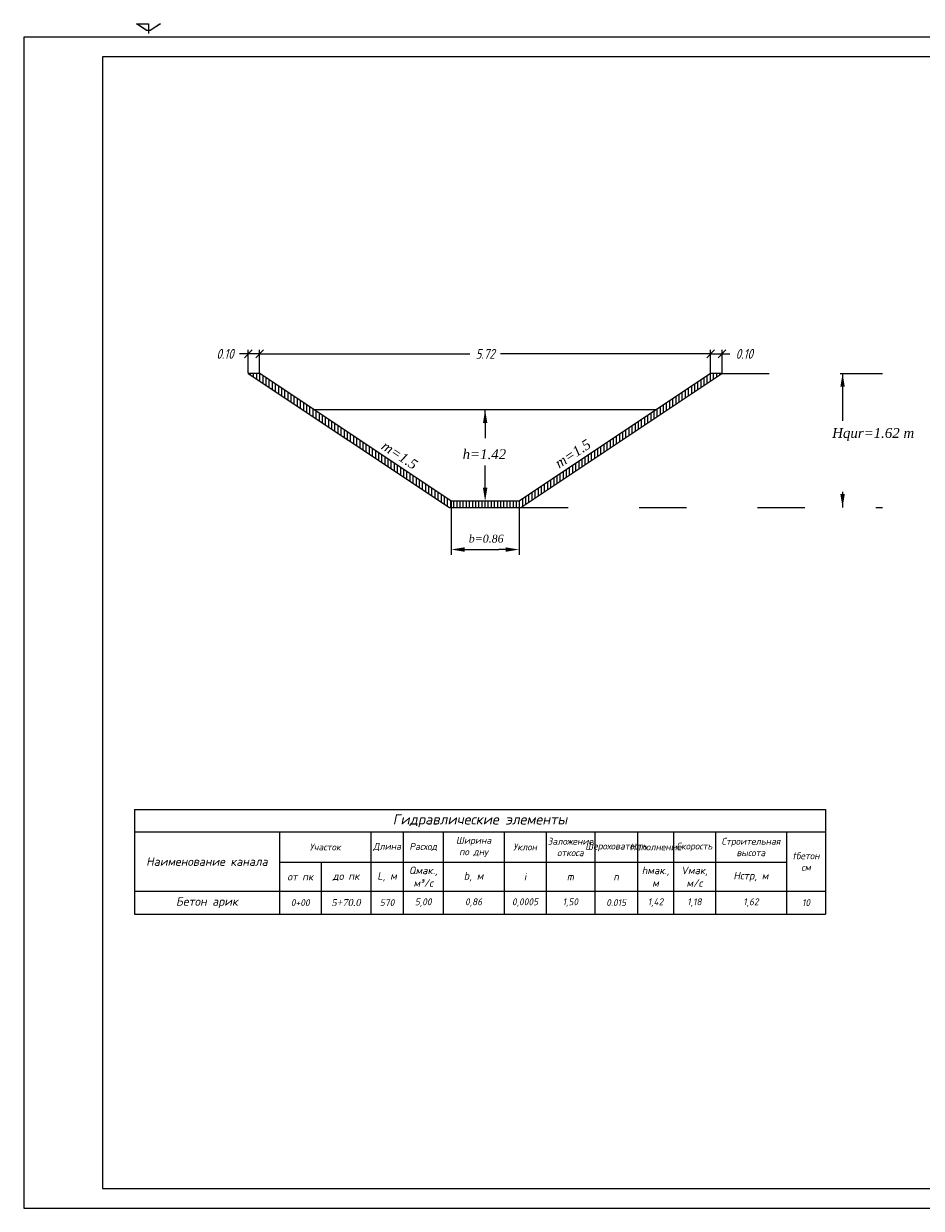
# Model space of a CAD drawing. Header units: millimetres. Extents: x 723 to 1143, y -200 to 100.
# Tile 1 of 2: x 723 to 950, y -200 to 100. Entities that reach past the tile are written whole.
import ezdxf

# ---------------------------------------------------------------- set-up
doc = ezdxf.new("R2010")
doc.units = ezdxf.units.MM
doc.linetypes.add('ACAD_ISO03W100', pattern=[30, 12, -18])
doc.layers.add('Dimensions', color=1, linetype='Continuous', lineweight=5)
doc.styles.add('GOST-2.304_Type-B_italic', font='txt')
doc.styles.add('SIMPLEX', font='isocpeur.ttf', dxfattribs={"oblique": 12})
doc.dimstyles.new('STANDARD$0', dxfattribs={"dimtxt": 0.15, "dimasz": 0.15, "dimexe": 0.15, "dimexo": 0.15, "dimgap": 0.05, "dimtad": 1, "dimdec": 3, "dimzin": 1, "dimdsep": 46, "dimtxsty": 'Standard', "dimblk1": 'OBLIQUE', "dimblk2": 'OBLIQUE', "dimsah": 1, "dimcen": 2.5, "dimadec": 0, "dimazin": 0, "dimtfac": 1, "dimtdec": 3, "dimtmove": 0, "dimatfit": 3, "dimldrblk": 'OBLIQUE', "dimfxl": 1, "dimtolj": 1, "dimtzin": 1, "dimarcsym": 0})

# ---------------------------------------------------------------- blocks, each defined once
blk = doc.blocks.new('*T13')
at = {"color": 0, "lineweight": -2, "transparency": 16777216}
for p, q in [((0, 0), (175.35, 0)), ((0, 0), (0, -5.66)), ((175.35, 0), (175.35, -5.66)), ((0, -5.66), (175.35, -5.66)), ((78.33, -13.33), (165.42, -13.33))]:
    blk.add_line(p, q, dxfattribs=at)
at = {"color": 0, "linetype": 'ByBlock', "lineweight": -2, "transparency": 16777216}
for p, q in [((0, -5.66), (0, -26.48)), ((36.78, -5.66), (36.78, -26.48)), ((59.99, -5.66), (59.99, -26.48)), ((68.2, -5.66), (68.2, -13.33)), ((78.33, -5.66), (78.33, -13.33)), ((93.78, -5.66), (93.78, -13.33)), ((104.42, -5.66), (104.42, -13.33)), ((116.76, -5.66), (116.76, -13.33)), ((127.66, -5.66), (127.66, -13.33)), ((136.74, -5.66), (136.74, -13.33)), ((147.38, -5.66), (147.38, -13.33)), ((165.42, -5.66), (165.42, -20.71)), ((175.35, -5.66), (175.35, -20.71)), ((36.78, -13.33), (68.2, -13.33)), ((47.38, -13.33), (47.38, -26.48)), ((68.2, -13.33), (78.33, -13.33)), ((68.2, -13.33), (68.2, -26.48)), ((78.33, -13.33), (78.33, -26.48)), ((93.78, -13.33), (93.78, -26.48)), ((104.42, -13.33), (104.42, -26.48)), ((116.76, -13.33), (116.76, -26.48)), ((127.66, -13.33), (127.66, -26.48)), ((136.74, -13.33), (136.74, -26.48)), ((147.38, -13.33), (147.38, -26.48)), ((0, -20.71), (175.35, -20.71)), ((165.42, -20.71), (165.42, -26.48)), ((175.35, -20.71), (175.35, -26.48)), ((0, -26.48), (175.35, -26.48))]:
    blk.add_line(p, q, dxfattribs=at)
at = {"color": 0, "transparency": 16777216, "attachment_point": 5, "style": 'SIMPLEX'}
for s, insert, char_height, width in [('Гидравлические элементы', (87.67, -2.83), 2.6162, 174.3437), ('Участок', (48.39, -9.49), 1.744, 21.8123), ('Длина', (64.1, -9.49), 1.744, 7.2097), ('Расход', (73.27, -9.49), 1.744, 8.8651), ('Ширина по дну', (86.05, -9.49), 1.7442, 8.4767), ('Уклон', (99.1, -9.49), 1.744, 9.3881), ('Заложение откоса', (110.59, -9.49), 1.7442, 12.1628), ('Шероховатость', (122.21, -9.49), 1.7442, 9.6406), ('Наполнение', (132.2, -9.49), 1.744, 7.8229), ('Скорость', (142.06, -9.49), 1.744, 9.386), ('Строительная высота', (156.4, -9.49), 1.7442, 16.7842), ('Наименование канала', (18.39, -13.18), 2.1802, 35.3877), ('tбетон\\Pсм', (170.38, -13.18), 1.744, 8.6754), ('Qмак., м³/с', (73.27, -17.02), 1.9186, 8.3768), ('hмак., м', (132.2, -17.02), 1.919, 7.8229), ('Vмак, м/с', (142.06, -17.02), 1.919, 9.386), ('от пк', (42.08, -17.02), 1.919, 9.2027), ('до пк', (53.69, -17.02), 1.919, 11.3538), ('L, м', (64.1, -17.02), 1.919, 7.2097), ('b, м', (86.05, -17.02), 1.919, 14.1975), ('i', (99.1, -17.02), 1.92, 9.6392), ('m', (110.59, -17.02), 1.92, 11.3326), ('n', (122.21, -17.02), 1.92, 9.6406), ('Hстр, м', (156.4, -17.02), 1.919, 16.7842), ('Бетон арик', (18.39, -23.59), 2.18, 35.7784), ('0+00', (42.08, -23.59), 1.744, 9.5934), ('{\\fTimes New Roman|b0|i0|c0|p18;5+70.0}', (53.69, -23.59), 1.7442, 11.6049), ('570', (64.1, -23.59), 1.744, 7.2097), ('5,00', (73.27, -23.59), 1.744, 9.1163), ('0,86', (86.05, -23.59), 1.744, 14.4487), ('0,0005', (99.1, -23.59), 1.744, 9.6392), ('1,50', (110.59, -23.59), 1.744, 11.3326), ('0.015', (122.21, -23.59), 1.744, 9.8918), ('1,42', (132.2, -23.59), 1.744, 8.0741), ('1,18', (142.06, -23.59), 1.744, 9.6371), ('1,62', (156.4, -23.59), 1.744, 17.0353), ('10', (170.38, -23.59), 1.744, 8.9266)]:
    blk.add_mtext(s, dxfattribs=dict(at, insert=insert, char_height=char_height, width=width))
blk = doc.blocks.new('_Oblique')
at = {"color": 0, "linetype": 'ByBlock', "lineweight": -2}
blk.add_line((-0.5, -0.5), (0.5, 0.5), dxfattribs=at)
blk = doc.blocks.new('*D15')
at = {"color": 0, "linetype": 'Continuous', "lineweight": -2, "transparency": 16777216}
for p, q in [((782.38, 11.67), (782.38, 17.56)), ((782.38, 16.56), (835.68, 16.56)), ((896.78, 16.56), (843.48, 16.56)), ((896.78, 11.67), (896.78, 17.56))]:
    blk.add_line(p, q, dxfattribs=at)
at = {"layer": 'Defpoints', "color": 0, "linetype": 'Continuous', "transparency": 16777216}
for p in [(896.78, 16.56), (782.38, 11.61), (896.78, 11.61)]:
    blk.add_point(p, dxfattribs=at)
at = {"color": 0, "linetype": 'Continuous', "lineweight": -2, "transparency": 16777216, "xscale": 2, "yscale": 2, "zscale": 2, "rotation": 180}
blk.add_blockref('_Oblique', (782.38, 16.56), dxfattribs=at)
at = {"color": 0, "linetype": 'Continuous', "lineweight": -2, "transparency": 16777216, "xscale": 2, "yscale": 2, "zscale": 2}
blk.add_blockref('_Oblique', (896.78, 16.56), dxfattribs=at)
at = {"color": 0, "linetype": 'Continuous', "transparency": 16777216, "insert": (839.58, 16.56), "char_height": 2.5, "attachment_point": 5, "style": 'GOST-2.304_Type-B_italic'}
blk.add_mtext('\\A1;5.72', dxfattribs=at)
blk = doc.blocks.new('*D16')
at = {"color": 0, "linetype": 'Continuous', "lineweight": -2, "transparency": 16777216}
for p, q in [((896.78, 11.67), (896.78, 17.56)), ((896.78, 16.56), (899.67, 16.56)), ((899.67, 11.67), (899.67, 17.56)), ((899.67, 16.56), (901.67, 16.56))]:
    blk.add_line(p, q, dxfattribs=at)
at = {"layer": 'Defpoints', "color": 0, "linetype": 'Continuous', "transparency": 16777216}
for p in [(899.67, 16.56), (896.78, 11.61), (899.67, 11.61)]:
    blk.add_point(p, dxfattribs=at)
at = {"color": 0, "linetype": 'Continuous', "lineweight": -2, "transparency": 16777216, "xscale": 2, "yscale": 2, "zscale": 2, "rotation": 180}
blk.add_blockref('_Oblique', (896.78, 16.56), dxfattribs=at)
at = {"color": 0, "linetype": 'Continuous', "lineweight": -2, "transparency": 16777216, "xscale": 2, "yscale": 2, "zscale": 2}
blk.add_blockref('_Oblique', (899.67, 16.56), dxfattribs=at)
at = {"color": 0, "linetype": 'Continuous', "transparency": 16777216, "insert": (905.33, 16.56), "char_height": 2.5, "attachment_point": 5, "style": 'GOST-2.304_Type-B_italic'}
blk.add_mtext('\\A1;0.10', dxfattribs=at)
blk = doc.blocks.new('*D17')
at = {"color": 0, "linetype": 'Continuous', "lineweight": -2, "transparency": 16777216}
for p, q in [((779.5, 16.56), (777.26, 16.56)), ((779.5, 11.67), (779.5, 17.56)), ((782.38, 16.56), (779.5, 16.56)), ((782.38, 11.73), (782.38, 17.56))]:
    blk.add_line(p, q, dxfattribs=at)
at = {"layer": 'Defpoints', "color": 0, "linetype": 'Continuous', "transparency": 16777216}
for p in [(782.38, 16.56), (779.5, 11.61), (782.38, 11.67)]:
    blk.add_point(p, dxfattribs=at)
at = {"color": 0, "linetype": 'Continuous', "lineweight": -2, "transparency": 16777216, "xscale": 2, "yscale": 2, "zscale": 2, "rotation": 180}
blk.add_blockref('_Oblique', (779.5, 16.56), dxfattribs=at)
at = {"color": 0, "linetype": 'Continuous', "lineweight": -2, "transparency": 16777216, "xscale": 2, "yscale": 2, "zscale": 2}
blk.add_blockref('_Oblique', (782.38, 16.56), dxfattribs=at)
at = {"color": 0, "linetype": 'Continuous', "transparency": 16777216, "insert": (773.6, 16.56), "char_height": 2.5, "attachment_point": 5, "style": 'GOST-2.304_Type-B_italic'}
blk.add_mtext('\\A1;0.10', dxfattribs=at)

msp = doc.modelspace()

# ---------------------------------------------------------------- hatches: boundary and pattern name
at = {"linetype": 'Continuous'}
h = msp.add_hatch(dxfattribs=at)
h.set_pattern_fill('ANSI31', color=8, scale=0.25, angle=45)
h.set_pattern_definition([(90, (-400.2469, 19.3328), (-0.79375, 2e-16), [])])
h.paths.add_polyline_path([(782.38416, 11.60697), (779.49972, 11.60697), (830.49972, -22.39303), (848.6686, -22.39303), (899.6686, 11.60697), (896.78416, 11.60697), (848.18416, -20.79303), (830.98416, -20.79303)])

# ---------------------------------------------------------------- linework, layer by layer
msp.add_lwpolyline([(757.20009, 100.29422), (754.62009, 98.57422), (753.69954, 98.57422), (751.11954, 100.29422), (751.29982, 100.29422), (753.72982, 98.67422), (754.58982, 98.67422), (757.01982, 100.29422)], close=True)
for points in [[(751.11954, 100.29422), (754.15982, 100.29422)], [(754.15982, 100.29422), (754.15982, 97.7779)], [(754.15982, 98.57422), (753.69954, 98.57422)], [(839.58416, -0.99921), (839.58416, -4.81135)]]:
    msp.add_lwpolyline(points)
msp.add_lwpolyline([(722.51493, 96.86663), (722.51493, -200.13337), (1142.51493, -200.13337), (1142.51493, 96.86663), (722.51493, 96.86663)], dxfattribs=at)
msp.add_lwpolyline([(742.51493, 91.86663), (742.51493, -195.13337), (1137.51493, -195.13337), (1137.51493, 91.86663)], close=True, dxfattribs=at)
at = {"flags": 128}
msp.add_lwpolyline([(899.6686, 11.60697), (896.78416, 11.60697), (848.18416, -20.79303), (830.98416, -20.79303), (782.38416, 11.60697), (779.49972, 11.60697), (830.49972, -22.39303), (848.6686, -22.39303)], close=True, dxfattribs=at)
at = {"color": 0, "linetype": 'ACAD_ISO03W100'}
for points in [[(899.6686, 11.60697), (940.40143, 11.60697)], [(930.2594, 11.60697), (930.2594, -22.39303)], [(848.6686, -22.39303), (940.40143, -22.39303)]]:
    msp.add_lwpolyline(points, dxfattribs=at)
at = {"color": 4, "linetype": 'Continuous'}
msp.add_lwpolyline([(882.94844, 2.38316), (796.21987, 2.38316)], dxfattribs=at)
at = {"color": 6, "linetype": 'Continuous'}
for points in [[(830.98416, -20.79303), (830.98416, -34.40168)], [(848.18416, -20.79303), (848.18416, -34.40168)]]:
    msp.add_lwpolyline(points, dxfattribs=at)
at = {"layer": 'Dimensions', "color": 0}
for p, q in [((839.58416, -0.99921), (839.58416, 2.38316)), ((839.58416, -17.41066), (839.58416, -11.75155)), ((833.45622, -33.06505), (843.089, -33.06505)), ((845.7121, -33.06505), (843.089, -33.06505))]:
    msp.add_line(p, q, dxfattribs=at)
for points in [[(929.69567, 8.2246), (930.82313, 8.2246), (930.2594, 11.60697)], [(839.02043, -0.99921), (840.14789, -0.99921), (839.58416, 2.38316)], [(839.02043, -17.41066), (840.14789, -17.41066), (839.58416, -20.79303)], [(929.69567, -19.01066), (930.82313, -19.01066), (930.2594, -22.39303)], [(834.36653, -33.62878), (834.36653, -32.50132), (830.98416, -33.06505)], [(844.80178, -33.62878), (844.80178, -32.50132), (848.18416, -33.06505)]]:
    msp.add_solid(points, dxfattribs=at)

# ---------------------------------------------------------------- block references
msp.add_blockref('*T13', (750.60907, -99.0151))

# ---------------------------------------------------------------- texts
at = {"layer": 'Dimensions', "color": 0, "attachment_point": 5}
for s, insert, char_height in [('\\A1;{\\fTimes New Roman|b0|i1|c204|p18;Н\\fTimes New Roman|b0|i1|c238|p18;qur\\fTimes New Roman|b0|i1|c0|p18;=1.62 m}', (938.02681, -3.90864), 2.5), ('\\A1;{\\fTimes New Roman|b0|i1|c0|p18;h=\\fTimes New Roman|b0|i1|c204|p18;1.42}', (839.3893, -8.91834), 2.5), ('\\A1;{\\fTimes New Roman|b0|i1|c0|p18;b=0.86}', (839.84723, -30.32456), 2)]:
    msp.add_mtext(s, dxfattribs=dict(at, insert=insert, char_height=char_height))
at = {"layer": 'Dimensions', "color": 0, "char_height": 2.5, "attachment_point": 5}
for insert, rotation in [((861.84751, -8.75667), 33.6978988), ((817.88192, -9.14016), 326.7182367)]:
    msp.add_mtext('\\A1;{\\fTimes New Roman|b0|i1|c0|p18;m=1.\\fTimes New Roman|b0|i1|c204|p18;5}', dxfattribs=dict(at, insert=insert, rotation=rotation))

# ---------------------------------------------------------------- dimensions: what is measured, and where the dimension line sits
at = {"color": 1, "linetype": 'Continuous'}
dim = msp.add_linear_dim(base=(782.38416, 16.56034), p1=(779.49972, 11.60697), p2=(782.38416, 11.66947), text='0.10', dimstyle='STANDARD$0', override={"dimtxt": 2.5, "dimasz": 2, "dimexe": 1, "dimexo": 0.0625, "dimgap": 0.09, "dimtad": 0, "dimtih": 1, "dimtoh": 1, "dimdec": 4, "dimzin": 0, "dimtxsty": 'GOST-2.304_Type-B_italic', "dimcen": 0.09, "dimtdec": 4, "dimtofl": 0, "dimtzin": 0}, dxfattribs=at)
dim.commit()
dim.dimension.update_dxf_attribs({"geometry": '*D17', "text_midpoint": (773.60019, 16.56034), "dimtype": 160})
for base, p1, p2, text, picture, middle in [((896.78416, 16.56034), (782.38416, 11.60697), (896.78416, 11.60697), '5.72', '*D15', (839.58416, 16.56034)), ((899.6686, 16.56034), (896.78416, 11.60697), (899.6686, 11.60697), '0.10', '*D16', (905.33003, 16.56034))]:
    dim = msp.add_linear_dim(base=base, p1=p1, p2=p2, text=text, dimstyle='STANDARD$0', override={"dimtxt": 2.5, "dimasz": 2, "dimexe": 1, "dimexo": 0.0625, "dimgap": 0.09, "dimtad": 0, "dimtih": 1, "dimtoh": 1, "dimdec": 4, "dimzin": 0, "dimtxsty": 'GOST-2.304_Type-B_italic', "dimcen": 0.09, "dimtdec": 4, "dimtofl": 0, "dimtzin": 0}, dxfattribs=at)
    dim.commit()
    dim.dimension.update_dxf_attribs({"geometry": picture, "text_midpoint": middle})

doc.saveas('drawing.dxf')
